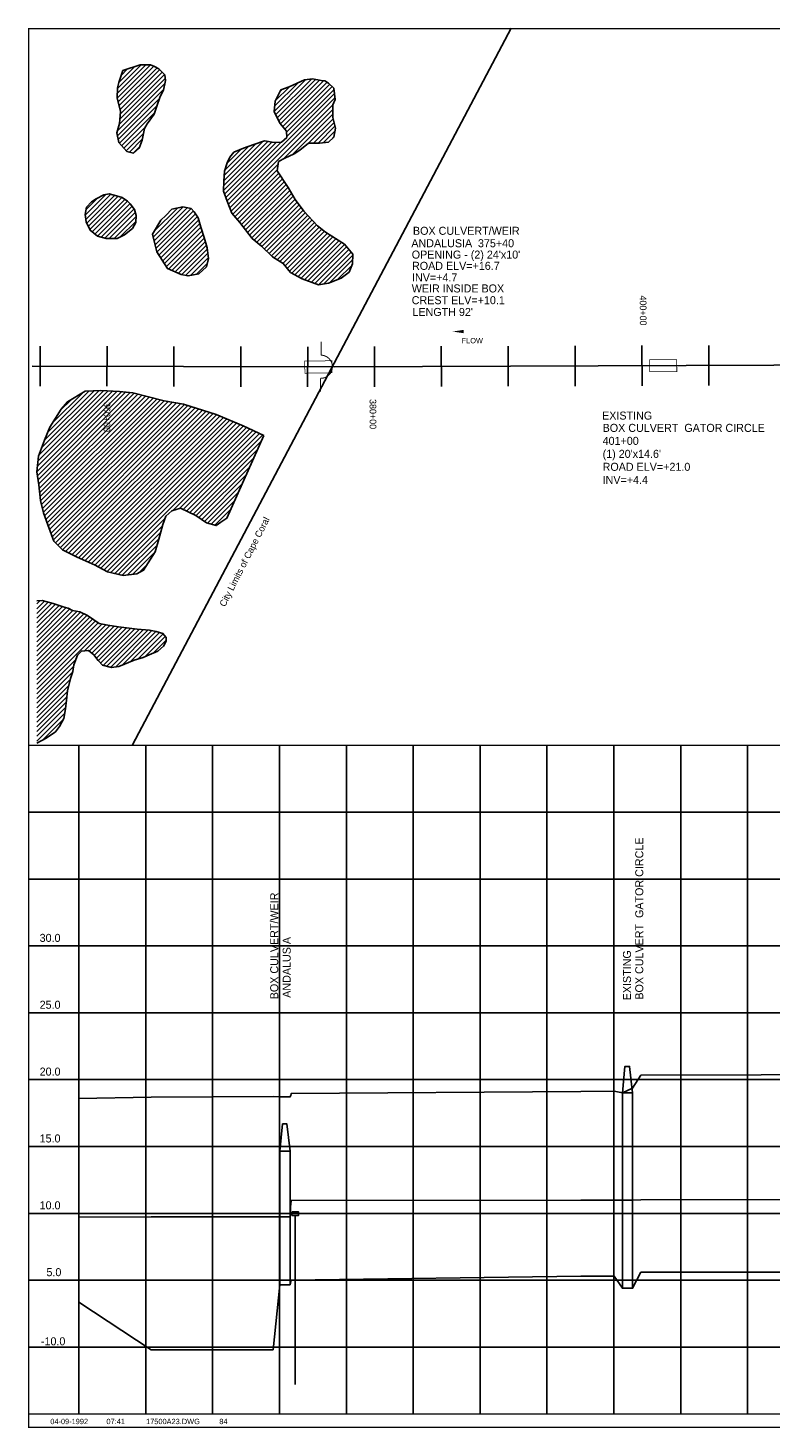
# Model space of a CAD drawing. Extents: x 187142 to 208263, y 853996 to 871178.
# Tile 2 of 4: x 192253 to 197808, y 860560 to 871030. Entities that reach past the tile are written whole.
import ezdxf
from ezdxf.enums import TextEntityAlignment as Align

# ---------------------------------------------------------------- set-up
doc = ezdxf.new("R2010")
doc.units = 0
doc.header["$LTSCALE"] = 800
doc.linetypes.add('DASHED', pattern=[0])
doc.linetypes.add('STREAM', pattern=[0])
doc.layers.get('0').update_dxf_attribs({"linetype": 'CONTINUOUS'})
for name, color, linetype in [('BORDER', 1, 'CONTINUOUS'), ('CITY', 10, 'DASHED'), ('EXISTING', 7, 'CONTINUOUS'), ('GRID', 2, 'CONTINUOUS'), ('STATIONS', 7, 'CONTINUOUS'), ('STRUCTTEXT', 7, 'CONTINUOUS'), ('STRUCTURES', 1, 'CONTINUOUS'), ('TEXT', 7, 'CONTINUOUS'), ('TRUNKS', 5, 'STREAM'), ('WETDBA', 12, 'CONTINUOUS'), ('WETFILL', 8, 'CONTINUOUS')]:
    doc.layers.add(name, color=color, linetype=linetype)

# ---------------------------------------------------------------- blocks, each defined once
blk = doc.blocks.new('WEIR')
at = {"layer": 'STRUCTURES', "color": 0, "const_width": 30}
blk.add_lwpolyline([(13, 761), (13, 358, -1), (13, -332), (13, -734)], format="xyb", dxfattribs=at)
blk = doc.blocks.new('BOX')
at = {"layer": 'STRUCTURES', "color": 0, "const_width": 20}
blk.add_lwpolyline([(-377, -171), (433, -171), (433, 189), (-377, 189)], close=True, dxfattribs=at)
blk = doc.blocks.new('LOGON')
at = {"color": 0}
blk.add_attdef('DATE', text='', height=1, dxfattribs=at).set_placement((-1.87, 1.76), align=Align.RIGHT)
for tag, p in [('TIME', (1.56, 1.76)), ('DRAWING', (8.97, 1.76)), ('OPERATOR', (22.66, 1.76))]:
    blk.add_attdef(tag, p, '', height=1, dxfattribs=at)
blk = doc.blocks.new('FLARROW')
at = {"color": 0}
blk.add_lwpolyline([(-0.28, 0.019, 0, 0.05, 0), (-0.112, 0.019, 0, 0, -0.087559), (-0.012, 0.001, 0, 0, 0.245722), (0.075, 0.013, 0, 0, -0.309425), (0.212, 0.015, 0, 0, 0), (0.278, 0.013, 0, 0, 0)], format="xyseb", dxfattribs=at)
blk.add_text('FLOW', height=0.08, dxfattribs=at).set_placement((0.015, -0.157), align=Align.CENTER)
blk = doc.blocks.new('*X')
at = {"color": 0}
for p, q in [((192920, 870505), (193169, 870754)), ((192921, 870542), (193133, 870754)), ((192923, 870578), (193098, 870754)), ((192927, 870477), (193194, 870744)), ((192932, 870623), (193048, 870739)), ((192934, 870449), (193218, 870732)), ((192941, 870420), (193239, 870718)), ((192944, 870387), (193256, 870700)), ((192951, 870678), (192995, 870722)), ((192920, 870258), (193276, 870614)), ((192935, 870308), (193279, 870652)), ((192940, 870349), (193273, 870681)), ((194094, 870406), (194331, 870644)), ((194097, 870445), (194272, 870620)), ((194102, 870485), (194207, 870590)), ((194105, 870382), (194372, 870648)), ((194117, 870358), (194403, 870645)), ((194129, 870335), (194433, 870640)), ((194141, 870312), (194465, 870636)), ((194157, 870292), (194489, 870625)), ((194172, 870272), (194509, 870609)), ((194185, 870250), (194527, 870592)), ((192922, 870224), (193269, 870571)), ((192928, 870195), (193237, 870503)), ((193742, 869736), (194545, 870539)), ((193752, 869711), (194548, 870507)), ((194140, 870558), (194150, 870568)), ((194187, 870217), (194541, 870570)), ((192937, 870169), (193217, 870448)), ((192954, 870150), (193201, 870397)), ((193762, 869685), (194533, 870456)), ((194163, 870051), (194532, 870421)), ((194229, 870081), (194532, 870385)), ((192970, 870131), (193133, 870294)), ((194351, 870168), (194534, 870351)), ((194387, 870169), (194541, 870323)), ((194423, 870169), (194548, 870295)), ((192986, 870112), (193116, 870241)), ((193011, 870101), (193107, 870197)), ((193715, 869815), (194077, 870177)), ((193716, 869851), (194047, 870182)), ((193717, 869887), (194014, 870185)), ((193720, 869926), (193958, 870165)), ((193723, 869788), (194110, 870175)), ((193732, 869762), (194151, 870180)), ((194462, 870173), (194547, 870258)), ((194529, 870205), (194539, 870215)), ((193040, 870094), (193087, 870142)), ((193724, 869966), (193904, 870146)), ((193739, 870016), (193848, 870125)), ((193772, 869660), (194123, 870011)), ((193784, 869637), (194119, 869971)), ((193800, 869618), (194128, 869945)), ((193816, 869598), (194142, 869924)), ((193833, 869579), (194155, 869902)), ((193848, 869559), (194169, 869880)), ((193864, 869540), (194183, 869858)), ((192681, 869629), (192836, 869784)), ((192685, 869598), (192873, 869786)), ((192688, 869672), (192776, 869760)), ((192692, 869570), (192901, 869779)), ((192704, 869546), (192928, 869771)), ((192715, 869522), (192955, 869762)), ((192733, 869505), (192976, 869748)), ((193879, 869520), (194196, 869837)), ((193895, 869500), (194210, 869815)), ((193910, 869480), (194223, 869793)), ((193926, 869460), (194236, 869771)), ((193944, 869443), (194250, 869749)), ((192752, 869489), (192997, 869734)), ((192772, 869473), (193016, 869717)), ((192800, 869465), (193031, 869697)), ((192828, 869458), (193046, 869676)), ((192861, 869456), (193055, 869650)), ((193189, 869465), (193414, 869691)), ((193195, 869507), (193372, 869684)), ((193196, 869437), (193444, 869685)), ((193203, 869409), (193473, 869679)), ((193209, 869380), (193491, 869662)), ((193217, 869352), (193506, 869641)), ((193963, 869427), (194265, 869728)), ((193983, 869411), (194280, 869708)), ((194002, 869395), (194295, 869688)), ((194020, 869377), (194311, 869668)), ((194037, 869360), (194327, 869649)), ((192896, 869456), (193061, 869621)), ((192943, 869467), (193059, 869583)), ((193230, 869331), (193520, 869620)), ((193244, 869309), (193530, 869595)), ((193258, 869287), (193537, 869567)), ((193272, 869266), (193545, 869539)), ((194055, 869342), (194344, 869631)), ((194073, 869325), (194361, 869612)), ((194094, 869310), (194378, 869594)), ((194115, 869296), (194395, 869575)), ((194137, 869283), (194411, 869557)), ((194159, 869269), (194430, 869540)), ((193286, 869244), (193554, 869513)), ((193303, 869227), (193563, 869486)), ((193328, 869216), (193572, 869460)), ((193353, 869206), (193580, 869432)), ((194175, 869250), (194450, 869525)), ((194191, 869231), (194469, 869509)), ((194207, 869211), (194490, 869494)), ((194226, 869195), (194512, 869480)), ((194249, 869183), (194533, 869467)), ((194272, 869170), (194555, 869453)), ((194295, 869158), (194576, 869439)), ((193378, 869196), (193588, 869405)), ((193404, 869186), (193595, 869377)), ((193433, 869180), (193598, 869345)), ((194320, 869147), (194598, 869425)), ((194346, 869138), (194619, 869411)), ((194372, 869128), (194635, 869392)), ((194398, 869119), (194652, 869373)), ((194424, 869110), (194668, 869354)), ((194465, 869116), (194681, 869331)), ((193468, 869179), (193602, 869314)), ((193511, 869187), (193594, 869270)), ((194510, 869126), (194680, 869295)), ((194568, 869148), (194674, 869254)), ((192318, 867711), (192918, 868311)), ((192323, 867752), (192885, 868313)), ((192323, 867681), (192951, 868308)), ((192328, 867792), (192852, 868316)), ((192329, 867651), (192983, 868305)), ((192334, 867621), (193015, 868302)), ((192335, 867834), (192819, 868318)), ((192338, 867589), (193047, 868298)), ((192341, 867557), (193075, 868291)), ((192344, 867525), (193103, 868284)), ((192354, 867889), (192784, 868319)), ((192374, 867944), (192747, 868317)), ((192400, 868005), (192710, 868315)), ((192437, 868078), (192662, 868302)), ((192347, 867493), (193131, 868277)), ((192354, 867465), (193159, 868270)), ((192361, 867436), (193188, 868262)), ((192368, 867408), (193216, 868255)), ((192377, 867381), (193244, 868248)), ((192386, 867355), (193272, 868241)), ((192396, 867329), (193302, 868236)), ((192405, 867303), (193333, 868231)), ((192415, 867278), (193363, 868226)), ((192425, 867252), (193393, 868220)), ((192435, 867227), (193422, 868214)), ((192444, 867201), (193449, 868206)), ((192460, 867181), (193476, 868198)), ((192477, 867163), (193503, 868189)), ((192493, 868169), (192575, 868250)), ((192495, 867145), (193530, 868181)), ((192512, 867127), (193557, 868172)), ((192536, 867116), (193584, 868164)), ((192559, 867104), (193611, 868155)), ((192583, 867092), (193638, 868147)), ((192606, 867080), (193664, 868138)), ((192630, 867068), (193689, 868128)), ((192654, 867057), (193714, 868117)), ((192679, 867046), (193739, 868106)), ((192703, 867035), (193763, 868096)), ((192727, 867024), (193788, 868085)), ((192752, 867013), (193813, 868075)), ((192775, 867001), (193838, 868064)), ((192798, 866989), (193863, 868054)), ((192821, 866976), (193887, 868042)), ((192844, 866964), (193911, 868031)), ((193337, 867422), (193935, 868020)), ((193386, 867436), (193960, 868009)), ((193414, 867428), (193984, 867998)), ((193438, 867417), (194008, 867987)), ((193462, 867406), (193999, 867943)), ((193487, 867395), (193971, 867879)), ((193511, 867384), (193942, 867815)), ((193531, 867369), (193913, 867751)), ((193552, 867354), (193885, 867687)), ((193573, 867340), (193856, 867623)), ((193596, 867327), (193828, 867559)), ((193623, 867319), (193799, 867495)), ((192872, 866957), (193276, 867361)), ((193651, 867312), (193770, 867431)), ((193735, 867360), (193742, 867367)), ((192901, 866950), (193258, 867307)), ((192929, 866944), (193246, 867260)), ((192958, 866937), (193234, 867212)), ((192996, 866939), (193219, 867162)), ((193036, 866944), (193204, 867112)), ((193084, 866957), (193145, 867018)), ((192320, 866723), (192344, 866747)), ((192320, 866687), (192376, 866744)), ((192320, 866652), (192404, 866736)), ((192320, 866617), (192431, 866728)), ((192320, 866581), (192458, 866720)), ((192320, 866546), (192485, 866711)), ((192320, 866510), (192512, 866703)), ((192320, 866475), (192539, 866695)), ((192320, 866440), (192564, 866684)), ((192320, 866404), (192588, 866673)), ((192320, 866369), (192618, 866667)), ((192320, 866334), (192646, 866660)), ((192320, 866298), (192670, 866649)), ((192320, 866263), (192693, 866637)), ((192320, 866228), (192715, 866623)), ((192320, 866192), (192736, 866609)), ((192320, 866157), (192757, 866595)), ((192320, 866122), (192778, 866580)), ((192320, 866086), (192806, 866572)), ((192320, 866051), (192835, 866567)), ((192675, 866371), (192865, 866561)), ((192710, 866370), (192896, 866557)), ((192730, 866355), (192927, 866552)), ((192749, 866339), (192958, 866548)), ((192764, 866318), (192989, 866544)), ((192778, 866297), (193020, 866539)), ((192795, 866279), (193051, 866535)), ((192815, 866263), (193083, 866532)), ((192842, 866256), (193116, 866530)), ((192870, 866248), (193149, 866527)), ((192909, 866251), (193180, 866523)), ((192958, 866265), (193209, 866517)), ((193018, 866290), (193237, 866509)), ((193074, 866310), (193264, 866500)), ((193128, 866329), (193279, 866480)), ((193191, 866356), (193286, 866451)), ((192320, 866016), (192611, 866307)), ((192320, 865980), (192594, 866254)), ((192320, 865945), (192584, 866210)), ((192320, 865909), (192570, 866160)), ((192320, 865874), (192558, 866112)), ((192320, 865839), (192547, 866066)), ((192320, 865803), (192543, 866027)), ((192320, 865768), (192539, 865987)), ((192320, 865733), (192534, 865947)), ((192320, 865697), (192528, 865906)), ((192360, 865702), (192520, 865862))]:
    blk.add_line(p, q, dxfattribs=at)

msp = doc.modelspace()

# ---------------------------------------------------------------- linework, layer by layer
at = {"layer": 'BORDER', "color": 0, "const_width": 10}
msp.add_lwpolyline([(192258, 860565), (208258, 860565), (208258, 871025), (192258, 871025)], close=True, dxfattribs=at)
for points in [[(192258, 865665), (208258, 865665)], [(192258, 860665), (208258, 860665)]]:
    msp.add_lwpolyline(points, dxfattribs=at)
at = {"layer": 'CITY', "color": 0}
msp.add_lwpolyline([(193034, 865668), (195866, 871028)], dxfattribs=at)
at = {"layer": 'EXISTING', "color": 0}
msp.add_line((194251, 862150), (194251, 860885), dxfattribs=at)
for points in [[(196697, 863065), (196716, 863264), (196751, 863264), (196773, 863065)], [(192633, 863025), (193175, 863034), (194085, 863039), (194136, 863036), (194213, 863036), (194215, 863043), (194217, 863043), (194221, 863062), (196385, 863076), (196635, 863078), (196697, 863066), (196773, 863101), (196835, 863198), (198635, 863204)], [(196773, 863065), (196773, 861605), (196697, 861605)], [(196697, 861605), (196697, 863065), (196773, 863065)], [(194135, 862631), (194156, 862834), (194189, 862834), (194213, 862631)], [(194213, 862631), (194213, 861631), (194136, 861631), (194135, 862631), (194213, 862631)], [(198635, 862269), (196835, 862267), (196773, 862264), (196697, 862264), (196635, 862264), (196385, 862264), (194221, 862262), (194217, 862230), (194215, 862224), (194213, 862139), (194136, 862139), (194085, 862139), (193175, 862138), (192633, 862136)], [(194213, 861631), (194221, 861665)]]:
    msp.add_lwpolyline(points, dxfattribs=at)
msp.add_lwpolyline([(194251, 862175), (194276, 862175), (194276, 862150), (194226, 862150), (194226, 862175)], close=True, dxfattribs=at)
at = {"layer": 'EXISTING', "color": 0, "linetype": 'DASHED'}
for points in [[(194221, 861665), (196385, 861695), (196635, 861695), (196697, 861605), (196773, 861605), (196835, 861725), (198635, 861725), (200735, 861755), (202035, 861675), (202099, 861615), (202175, 861615), (202235, 861785), (203535, 861785), (204985, 861815), (205029, 861576), (205105, 861576), (205135, 861815), (205835, 861815), (205935, 862065), (207633, 862065)], [(192633, 861501), (193175, 861145), (194085, 861145), (194136, 861631), (194213, 861631)]]:
    msp.add_lwpolyline(points, dxfattribs=at)
at = {"layer": 'GRID', "color": 0}
for points in [[(192633, 860665), (192633, 865665)], [(193133, 860665), (193133, 865665)], [(193633, 860665), (193633, 865665)], [(194133, 860665), (194133, 865665)], [(194633, 860665), (194633, 865665)], [(195133, 860665), (195133, 865665)], [(195633, 860665), (195633, 865665)], [(196133, 860665), (196133, 865665)], [(196633, 860665), (196633, 865665)], [(197133, 860665), (197133, 865665)], [(197633, 860665), (197633, 865665)], [(192258, 865165), (208258, 865165)], [(192258, 864665), (208258, 864665)], [(192258, 864165), (208258, 864165)], [(192258, 863665), (208258, 863665)], [(192258, 863165), (208258, 863165)], [(192258, 862665), (208258, 862665)], [(192258, 862165), (208258, 862165)], [(192258, 861665), (208258, 861665)], [(192258, 861165), (208258, 861165)]]:
    msp.add_lwpolyline(points, dxfattribs=at)
at = {"layer": 'STATIONS', "color": 0}
for p, q in [((192344, 868651), (192343, 868351)), ((192844, 868650), (192843, 868350)), ((193344, 868648), (193343, 868348)), ((193844, 868647), (193843, 868347)), ((194344, 868646), (194343, 868346)), ((194843, 868647), (194844, 868347)), ((195343, 868649), (195344, 868349)), ((195843, 868650), (195844, 868350)), ((196343, 868652), (196344, 868352)), ((196843, 868654), (196844, 868354)), ((197343, 868656), (197344, 868356))]:
    msp.add_line(p, q, dxfattribs=at)
at = {"layer": 'TRUNKS', "color": 0}
msp.add_lwpolyline([(192284, 868501), (194548, 868495), (206362, 868541), (206420, 868497), (206496, 868486), (208192, 868487)], dxfattribs=at)
at = {"layer": 'WETDBA', "color": 0}
for points in [[(193169, 870754), (193091, 870753), (192963, 870711), (192932, 870623), (192923, 870581), (192920, 870507), (192945, 870405), (192937, 870315), (192917, 870246), (192933, 870174), (192992, 870105), (193043, 870094), (193083, 870130), (193106, 870192), (193123, 870277), (193145, 870314), (193196, 870384), (193216, 870446), (193241, 870517), (193267, 870565), (193280, 870637), (193275, 870679), (193231, 870725), (193200, 870742)], [(194446, 870637), (194380, 870649), (194321, 870642), (194205, 870589), (194144, 870566), (194101, 870483), (194093, 870406), (194137, 870318), (194185, 870257), (194188, 870211), (194148, 870177), (194094, 870174), (194020, 870187), (193942, 870159), (193865, 870132), (193793, 870101), (193761, 870064), (193741, 870022), (193722, 869960), (193716, 869884), (193715, 869810), (193742, 869735), (193777, 869645), (193837, 869574), (193930, 869456), (193998, 869398), (194080, 869318), (194161, 869268), (194216, 869201), (194302, 869154), (194424, 869110), (194499, 869121), (194595, 869159), (194655, 869204), (194679, 869266), (194681, 869338), (194618, 869412), (194478, 869502), (194417, 869551), (194316, 869661), (194251, 869747), (194197, 869836), (194117, 869962), (194126, 870031), (194173, 870057), (194244, 870088), (194285, 870116), (194350, 870168), (194432, 870169), (194499, 870177), (194539, 870214), (194551, 870281), (194532, 870360), (194533, 870456), (194550, 870494), (194540, 870579), (194499, 870618), (194472, 870635)], [(192914, 869775), (192861, 869789), (192819, 869781), (192762, 869753), (192728, 869729), (192691, 869690), (192680, 869635), (192687, 869581), (192717, 869517), (192772, 869473), (192837, 869456), (192920, 869456), (192975, 869483), (193034, 869530), (193058, 869574), (193062, 869627), (193049, 869672), (193018, 869714), (192996, 869735), (192958, 869761)], [(193410, 869692), (193329, 869675), (193284, 869628), (193246, 869592), (193183, 869488), (193201, 869416), (193215, 869355), (193295, 869230), (193399, 869187), (193450, 869176), (193529, 869190), (193588, 869244), (193603, 869307), (193593, 869386), (193571, 869462), (193544, 869541), (193525, 869611), (193496, 869656), (193473, 869679)], [(194017, 867983), (193861, 868054), (193659, 868140), (193415, 868217), (193271, 868241), (193038, 868300), (192937, 868310), (192798, 868319), (192681, 868314), (192548, 868235), (192500, 868180), (192417, 868045), (192376, 867948), (192332, 867828), (192318, 867711), (192335, 867613), (192346, 867497), (192369, 867403), (192401, 867314), (192447, 867193), (192512, 867128), (192621, 867073), (192749, 867015), (192848, 866962), (192964, 866936), (193066, 866948), (193117, 866974), (193204, 867111), (193232, 867207), (193260, 867317), (193283, 867379), (193328, 867419), (193392, 867438), (193509, 867385), (193587, 867329), (193660, 867309), (193694, 867334), (193740, 867364)]]:
    msp.add_lwpolyline(points, close=True, dxfattribs=at)
for points in [[(192517, 866701), (192440, 866726), (192358, 866748), (192320, 866745)], [(192320, 865680), (192389, 865718), (192458, 865767), (192489, 865805), (192521, 865866), (192533, 865938), (192541, 866003), (192548, 866073), (192571, 866166), (192587, 866218), (192596, 866266), (192623, 866340), (192653, 866370), (192705, 866373), (192746, 866343), (192777, 866299), (192809, 866265), (192877, 866246), (192933, 866255), (193046, 866302), (193115, 866323), (193159, 866343), (193224, 866370), (193267, 866407), (193286, 866443), (193286, 866471), (193262, 866502), (193210, 866516), (193161, 866527), (193069, 866533), (192930, 866552), (192850, 866564), (192784, 866576), (192744, 866603), (192697, 866635), (192640, 866664), (192585, 866673), (192553, 866690), (192552, 866691), (192517, 866701)]]:
    msp.add_lwpolyline(points, dxfattribs=at)

# ---------------------------------------------------------------- block references
at = {"layer": 'STRUCTURES', "color": 0}
for name, p, xscale, yscale, zscale, rotation in [('WEIR', (194439, 868493), 0.2507475, 0.2507475, 0.2507475, 358.9730555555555), ('BOX', (194431, 868497), 0.2507475, 0.2507475, 0.2507475, 180.8090996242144), ('BOX', (196995, 868502), 0.25125, 0.25125, 0.25125, 0.02559707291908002)]:
    msp.add_blockref(name, p, dxfattribs=dict(at, xscale=xscale, yscale=yscale, zscale=zscale, rotation=rotation))
at = {"layer": 'TEXT', "color": 0, "xscale": 40, "yscale": 40, "zscale": 40, "rotation": 0.0001283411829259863}
msp.add_blockref('LOGON', (192777, 860518), dxfattribs=at).add_auto_attribs({'DATE': '04-09-1992', 'TIME': '07:41', 'OPERATOR': '84', 'DRAWING': '17500A23.DWG'})
at = {"layer": 'TRUNKS', "color": 0, "xscale": 500, "yscale": 500, "zscale": 500, "rotation": 359.9730555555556}
msp.add_blockref('FLARROW', (195567, 868750), dxfattribs=at)
at = {"layer": 'WETFILL', "color": 0}
msp.add_blockref('*X', (0, 0), dxfattribs=at)
msp.add_blockref('*X', (0, 0), dxfattribs=at)
msp.add_blockref('*X', (0, 0), dxfattribs=at)

# ---------------------------------------------------------------- texts
at = {"layer": 'EXISTING', "color": 0}
msp.add_text('EXISTING', height=60, dxfattribs=at).set_placement((196545, 868101))
for s, rotation, p in [("(1) 20'x14.6'", 0.0001, (196549, 867815)), ('EXISTING', 90, (196761, 863758))]:
    msp.add_text(s, height=60, rotation=rotation, dxfattribs=at).set_placement(p)
msp.add_text('-10.0', height=60, dxfattribs=at).set_placement((192441, 861178), align=Align.CENTER)
at = {"layer": 'STATIONS', "color": 0}
for s, rotation, p in [('400+00', 270.2215, (196827, 868917)), ('360+00', 269.861, (192818, 868120)), ('380+00', 270.2215, (194807, 868142))]:
    msp.add_text(s, height=50, rotation=rotation, dxfattribs=at).set_placement(p, align=Align.CENTER)
at = {"layer": 'STRUCTTEXT', "color": 0}
for s, p in [('BOX CULVERT/WEIR', (195131, 869483)), ('ANDALUSIA', (195119, 869390)), ('375+40', (195617, 869390)), ("OPENING - (2) 24'x10'", (195122, 869305)), ('ROAD ELV=+16.7', (195124, 869221)), ('INV=+4.7', (195124, 869134)), ('WEIR INSIDE BOX', (195122, 869052)), ('CREST ELV=+10.1', (195122, 868964)), ("LENGTH 92'", (195127, 868876))]:
    msp.add_text(s, height=60, dxfattribs=at).set_placement(p)
for s, height, rotation, p in [('BOX CULVERT/WEIR', 60, 90, (194124, 863766)), ('ANDALUSIA', 60, 90, (194217, 863777)), ("'", 0.18, 62.9731, (193393, 864115))]:
    msp.add_text(s, height=height, rotation=rotation, dxfattribs=at).set_placement(p)
at = {"layer": 'TEXT', "color": 0}
for s, height, rotation, p in [('BOX CULVERT  GATOR CIRCLE', 60, 0.0001, (196549, 868009)), ('401+00', 60, 0.0001, (196549, 867912)), ('ROAD ELV=+21.0', 60, 0.0001, (196549, 867718)), ('INV=+4.4', 60, 0.0001, (196549, 867620)), ('City Limits of Cape Coral', 50, 63.0001, (193726, 866697)), ('BOX CULVERT  GATOR CIRCLE', 60, 90.0001, (196853, 863763)), ('30.0', 60, 0.0001, (192340, 864195)), ('25.0', 60, 0.0001, (192340, 863695)), ('20.0', 60, 0.0001, (192340, 863195)), ('15.0', 60, 0.0001, (192340, 862695)), ('10.0', 60, 0.0001, (192340, 862195)), ('5.0', 60, 0.0001, (192391, 861695))]:
    msp.add_text(s, height=height, rotation=rotation, dxfattribs=at).set_placement(p)

doc.saveas('drawing.dxf')
